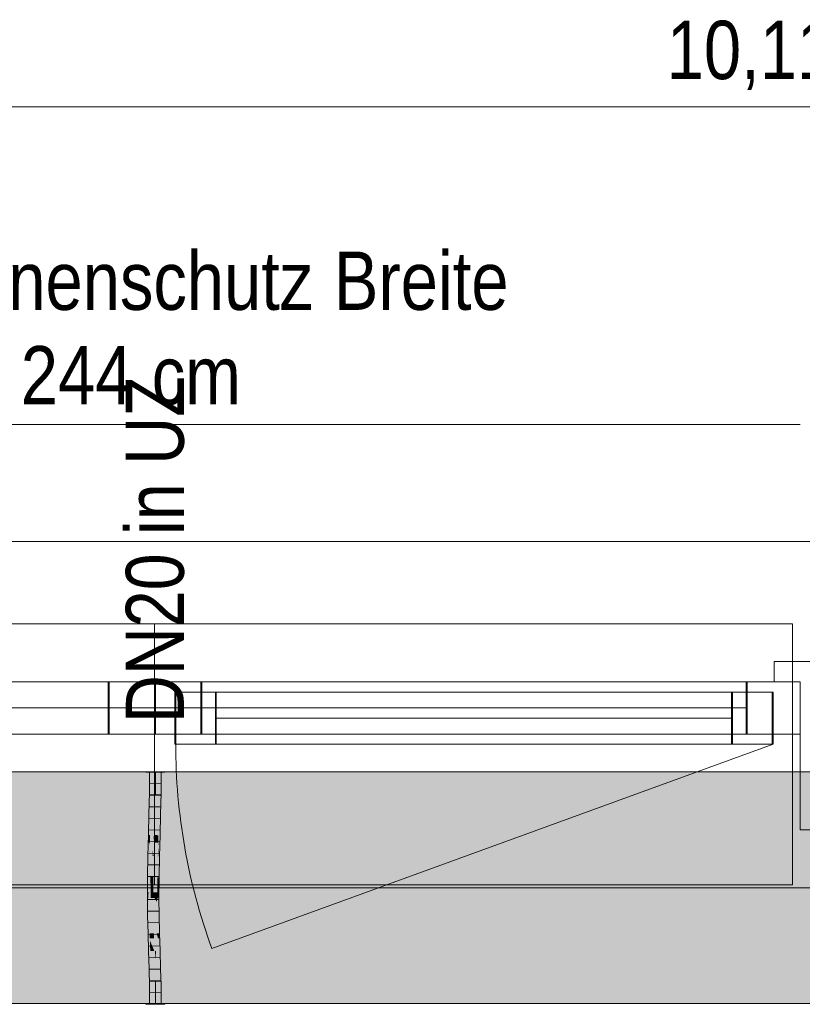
# Model space of a CAD drawing. Extents: x -720 to 300, y 62 to 1162.
# Tile 65 of 143: x -430 to -403, y 996 to 1030. Entities that reach past the tile are written whole.
import ezdxf
from ezdxf.lldxf.tags import DXFTag

# ---------------------------------------------------------------- set-up
doc = ezdxf.new("R2010")
doc.units = 0
doc.layers.get('0').update_dxf_attribs({"lineweight": 13})
for name, color, linetype, lineweight, true_color in [('30 -33 Aussenwände- 7 Fassade_ Elemente', 7, 'Continuous', 9, 0x00aacc), ('30 -35 Decken- 1 Konstruktion-Träger- Stahlbeton', 7, 'Continuous', 13, 0x33aa00), ('70 -76 Bemaßung- 2 Allgemein', 9, 'Continuous', 5, 0x808080), ('E_Leerrohr 20', 7, 'Continuous', 13, 0xcc0099), ('E_Leerrohr 20-Shading', 7, 'Continuous', 13, 0xcc0099), ('iwb_Schraffur_Unterzug', 7, 'Continuous', 5, 0xffffcc)]:
    doc.layers.add(name, color=color, linetype=linetype, lineweight=lineweight, true_color=true_color)
for name, color, linetype, lineweight in [('30 -33 Aussenwände- 8 Sonnenschutz', 7, 'Continuous', 9), ('70 -71 Achsen- 1 Gebäudeachsen', 7, 'STRICHPUNKT2-A06G94018I', 18), ('Detailelementbeschriftung', 7, 'Continuous', 9), ('Keine-1', 7, 'Continuous', 15)]:
    doc.layers.add(name, color=color, linetype=linetype, lineweight=lineweight)
doc.styles.get("Standard").update_dxf_attribs({"font": 'ARIALN.TTF'})
tags = doc.linetypes.add('fein_strichliert-A06G94028I', pattern=[4, 1, -2, 1]).pattern_tags.tags
tags[8:9] = [DXFTag(74, 4), DXFTag(75, 0), DXFTag(340, '0'), DXFTag(46, 0.0), DXFTag(50, 0.0), DXFTag(44, 0.0), DXFTag(45, 0.0)]
tags[6:7] = [DXFTag(74, 4), DXFTag(75, 0), DXFTag(340, '0'), DXFTag(46, 0.0), DXFTag(50, 0.0), DXFTag(44, 0.0), DXFTag(45, 0.0)]
tags[4:5] = [DXFTag(74, 4), DXFTag(75, 0), DXFTag(340, '0'), DXFTag(46, 0.0), DXFTag(50, 0.0), DXFTag(44, 0.0), DXFTag(45, 0.0)]
tags = doc.linetypes.add('STRICHPUNKT2', pattern=[12.7, 6.35, -3.175, 0, -3.175]).pattern_tags.tags
tags[10:11] = [DXFTag(74, 4), DXFTag(75, 0), DXFTag(340, '0'), DXFTag(46, 0.0), DXFTag(50, 0.0), DXFTag(44, 0.0), DXFTag(45, 0.0)]
tags[8:9] = [DXFTag(74, 4), DXFTag(75, 0), DXFTag(340, '0'), DXFTag(46, 0.0), DXFTag(50, 0.0), DXFTag(44, 0.0), DXFTag(45, 0.0)]
tags[6:7] = [DXFTag(74, 4), DXFTag(75, 0), DXFTag(340, '0'), DXFTag(46, 0.0), DXFTag(50, 0.0), DXFTag(44, 0.0), DXFTag(45, 0.0)]
tags[4:5] = [DXFTag(74, 4), DXFTag(75, 0), DXFTag(340, '0'), DXFTag(46, 0.0), DXFTag(50, 0.0), DXFTag(44, 0.0), DXFTag(45, 0.0)]
tags = doc.linetypes.add('STRICHPUNKT2-A06G94018I', pattern=[12.7, 6.35, -3.175, 0, -3.175]).pattern_tags.tags
tags[10:11] = [DXFTag(74, 4), DXFTag(75, 0), DXFTag(340, '0'), DXFTag(46, 0.0), DXFTag(50, 0.0), DXFTag(44, 0.0), DXFTag(45, 0.0)]
tags[8:9] = [DXFTag(74, 4), DXFTag(75, 0), DXFTag(340, '0'), DXFTag(46, 0.0), DXFTag(50, 0.0), DXFTag(44, 0.0), DXFTag(45, 0.0)]
tags[6:7] = [DXFTag(74, 4), DXFTag(75, 0), DXFTag(340, '0'), DXFTag(46, 0.0), DXFTag(50, 0.0), DXFTag(44, 0.0), DXFTag(45, 0.0)]
tags[4:5] = [DXFTag(74, 4), DXFTag(75, 0), DXFTag(340, '0'), DXFTag(46, 0.0), DXFTag(50, 0.0), DXFTag(44, 0.0), DXFTag(45, 0.0)]

# ---------------------------------------------------------------- blocks, each defined once
blk = doc.blocks.new('Shading-A06G93Z58I', base_point=(-425.084, 1000.996))
at = {"layer": 'E_Leerrohr 20-Shading', "color": 223, "true_color": 0xc67fb4}
for points in [[(-425.365, 1003.9), (-425.424, 1003.9), (-425.372, 1003.177), (-425.43, 1003.178)], [(-425.068, 1003.9), (-425.083, 1003.9), (-425.077, 1003.173), (-425.089, 1003.173)], [(-425.035, 1003.172), (-425.024, 1003.9), (-425.077, 1003.173), (-425.068, 1003.9)], [(-425.03, 1003.172), (-425.024, 1003.9), (-425.035, 1003.172)], [(-425.372, 1003.177), (-425.43, 1003.178), (-425.389, 1002.454), (-425.446, 1002.455)], [(-425.387, 1002.454), (-425.372, 1003.177), (-425.389, 1002.454)], [(-425.077, 1003.173), (-425.089, 1003.173), (-425.097, 1002.447), (-425.104, 1002.447)], [(-425.097, 1002.447), (-425.081, 1002.446), (-425.077, 1003.173), (-425.059, 1003.173)], [(-425.081, 1002.446), (-425.061, 1002.446), (-425.059, 1003.173), (-425.035, 1003.172)], [(-425.046, 1002.446), (-425.03, 1003.172), (-425.061, 1002.446), (-425.035, 1003.172)], [(-425.389, 1002.454), (-425.446, 1002.455), (-425.411, 1001.729), (-425.465, 1001.731)], [(-425.411, 1001.729), (-425.408, 1001.729), (-425.389, 1002.454), (-425.387, 1002.454)], [(-425.408, 1001.729), (-425.407, 1001.729), (-425.387, 1002.454)], [(-425.097, 1002.447), (-425.104, 1002.447), (-425.122, 1001.722), (-425.124, 1001.722)], [(-425.097, 1002.447), (-425.122, 1001.722), (-425.095, 1002.447), (-425.118, 1001.722)], [(-425.118, 1001.722), (-425.108, 1001.721), (-425.095, 1002.447), (-425.081, 1002.446)], [(-425.108, 1001.721), (-425.095, 1001.721), (-425.081, 1002.446), (-425.061, 1002.446)], [(-425.065, 1001.72), (-425.046, 1002.446), (-425.095, 1001.721), (-425.061, 1002.446)], [(-425.465, 1001.731), (-425.472, 1001.463), (-425.411, 1001.729), (-425.419, 1001.462)], [(-425.411, 1001.729), (-425.42, 1001.455), (-425.408, 1001.729), (-425.414, 1001.494)], [(-425.414, 1001.494), (-425.413, 1001.503), (-425.408, 1001.729), (-425.407, 1001.729)], [(-425.122, 1001.722), (-425.131, 1001.46), (-425.118, 1001.722), (-425.13, 1001.351)], [(-425.122, 1001.722), (-425.124, 1001.722), (-425.131, 1001.46)], [(-425.13, 1001.351), (-425.128, 1001.155), (-425.118, 1001.722), (-425.108, 1001.721)], [(-425.128, 1001.155), (-425.127, 1000.997), (-425.108, 1001.721), (-425.095, 1001.721)], [(-425.084, 1000.996), (-425.065, 1001.72), (-425.127, 1000.997), (-425.095, 1001.721)], [(-425.472, 1001.463), (-425.484, 1001.005), (-425.419, 1001.462), (-425.42, 1001.455)], [(-425.435, 1001.004), (-425.429, 1001.134), (-425.484, 1001.005), (-425.42, 1001.455)], [(-425.426, 1001.004), (-425.413, 1001.503), (-425.435, 1001.004)], [(-425.42, 1001.455), (-425.429, 1001.134), (-425.414, 1001.494), (-425.415, 1001.439)], [(-425.415, 1001.439), (-425.413, 1001.503), (-425.414, 1001.494)], [(-425.131, 1001.46), (-425.143, 1000.998), (-425.13, 1001.351), (-425.141, 1000.998)], [(-425.141, 1000.998), (-425.134, 1000.997), (-425.13, 1001.351), (-425.128, 1001.155)], [(-425.134, 1000.997), (-425.127, 1000.997), (-425.128, 1001.155)], [(-425.435, 1001.004), (-425.484, 1001.005), (-425.458, 1000.278), (-425.498, 1000.278)], [(-425.439, 1000.278), (-425.426, 1001.004), (-425.458, 1000.278), (-425.435, 1001.004)], [(-425.154, 1000.274), (-425.134, 1000.997), (-425.156, 1000.274), (-425.141, 1000.998)], [(-425.141, 1000.998), (-425.143, 1000.998), (-425.156, 1000.274)], [(-425.15, 1000.274), (-425.127, 1000.997), (-425.154, 1000.274), (-425.134, 1000.997)], [(-425.149, 1000.274), (-425.127, 1000.997), (-425.14, 1000.602)], [(-425.149, 1000.274), (-425.098, 1000.274), (-425.127, 1000.997), (-425.084, 1000.996)], [(-425.15, 1000.274), (-425.149, 1000.274), (-425.14, 1000.602)], [(-425.462, 999.746), (-425.458, 1000.278), (-425.5, 999.745), (-425.498, 1000.278)], [(-425.442, 999.551), (-425.439, 1000.278), (-425.464, 999.551), (-425.458, 1000.278)], [(-425.157, 999.911), (-425.154, 1000.274), (-425.158, 999.911), (-425.156, 1000.274)], [(-425.153, 999.911), (-425.15, 1000.274), (-425.157, 999.911), (-425.154, 1000.274)], [(-425.153, 999.911), (-425.099, 999.911), (-425.149, 1000.274), (-425.098, 1000.274)], [(-425.153, 999.911), (-425.149, 1000.274), (-425.152, 999.985)], [(-425.149, 1000.274), (-425.15, 1000.274), (-425.152, 999.985)], [(-425.464, 999.551), (-425.462, 999.746), (-425.501, 999.551), (-425.5, 999.745)], [(-425.16, 999.552), (-425.157, 999.552), (-425.159, 999.749), (-425.156, 999.611)], [(-425.157, 999.911), (-425.159, 999.749), (-425.153, 999.911), (-425.156, 999.611)], [(-425.159, 999.749), (-425.157, 999.911), (-425.158, 999.911)], [(-425.156, 999.552), (-425.101, 999.552), (-425.153, 999.911), (-425.099, 999.911)], [(-425.464, 999.551), (-425.501, 999.551), (-425.45, 998.94), (-425.493, 998.939)], [(-425.435, 998.94), (-425.442, 999.551), (-425.45, 998.94), (-425.464, 999.551)], [(-425.157, 999.552), (-425.16, 999.552), (-425.151, 998.945), (-425.152, 998.945)], [(-425.157, 999.552), (-425.156, 999.552), (-425.156, 999.611)], [(-425.142, 998.946), (-425.156, 999.552), (-425.151, 998.945), (-425.157, 999.552)], [(-425.093, 998.947), (-425.101, 999.552), (-425.142, 998.946), (-425.156, 999.552)], [(-425.45, 998.94), (-425.493, 998.939), (-425.425, 998.33), (-425.478, 998.329)], [(-425.42, 998.331), (-425.435, 998.94), (-425.425, 998.33), (-425.45, 998.94)], [(-425.142, 998.946), (-425.152, 998.945), (-425.117, 998.339), (-425.137, 998.338)], [(-425.078, 998.34), (-425.093, 998.947), (-425.117, 998.339), (-425.142, 998.946)], [(-425.402, 997.722), (-425.413, 998.092), (-425.478, 998.329), (-425.425, 998.33)], [(-425.402, 997.722), (-425.478, 998.329), (-425.46, 997.72)], [(-425.413, 998.092), (-425.42, 998.331), (-425.425, 998.33)], [(-425.108, 998.164), (-425.117, 998.339), (-425.132, 998.164), (-425.137, 998.338)], [(-425.073, 998.164), (-425.078, 998.34), (-425.108, 998.164), (-425.117, 998.339)], [(-425.086, 997.731), (-425.108, 998.164), (-425.119, 997.73), (-425.132, 998.164)], [(-425.086, 997.731), (-425.06, 997.732), (-425.108, 998.164), (-425.073, 998.164)], [(-425.402, 997.722), (-425.46, 997.72), (-425.384, 997.114), (-425.443, 997.112)], [(-425.086, 997.731), (-425.119, 997.73), (-425.056, 997.122), (-425.101, 997.121)], [(-425.043, 997.122), (-425.06, 997.732), (-425.056, 997.122), (-425.086, 997.731)], [(-425.384, 997.114), (-425.443, 997.112), (-425.372, 996.507), (-425.429, 996.506)], [(-425.371, 996.507), (-425.384, 997.114), (-425.372, 996.507), (-425.384, 997.114)], [(-425.056, 997.122), (-425.101, 997.121), (-425.033, 996.512), (-425.088, 996.511)], [(-425.029, 996.512), (-425.043, 997.122), (-425.033, 996.512), (-425.056, 997.122)], [(-425.372, 996.507), (-425.429, 996.506), (-425.369, 995.9), (-425.424, 995.9)], [(-425.365, 995.9), (-425.371, 996.507), (-425.369, 995.9), (-425.372, 996.507)], [(-425.024, 995.9), (-425.033, 996.512), (-425.083, 995.9), (-425.088, 996.511)], [(-425.024, 995.9), (-425.029, 996.512), (-425.033, 996.512)]]:
    blk.add_solid(points, dxfattribs=at)
at = {"layer": 'E_Leerrohr 20-Shading', "color": 231, "true_color": 0xe17fc9}
for points in [[(-425.308, 1003.9), (-425.365, 1003.9), (-425.303, 1003.176), (-425.372, 1003.177)], [(-425.259, 1003.176), (-425.259, 1003.9), (-425.303, 1003.176), (-425.308, 1003.9)], [(-425.23, 1003.175), (-425.224, 1003.9), (-425.259, 1003.176), (-425.259, 1003.9)], [(-425.224, 1003.9), (-425.23, 1003.175), (-425.226, 1003.175)], [(-425.226, 1003.175), (-425.22, 1003.175), (-425.224, 1003.9)], [(-425.22, 1003.175), (-425.089, 1003.173), (-425.224, 1003.9), (-425.083, 1003.9)], [(-425.326, 1003.177), (-425.372, 1003.177), (-425.323, 1002.452), (-425.387, 1002.454)], [(-425.302, 1002.452), (-425.303, 1003.176), (-425.323, 1002.452), (-425.326, 1003.177)], [(-425.302, 1002.452), (-425.259, 1003.176), (-425.303, 1003.176)], [(-425.302, 1002.452), (-425.267, 1002.451), (-425.259, 1003.176), (-425.26, 1003.036)], [(-425.246, 1002.45), (-425.23, 1003.175), (-425.263, 1002.451), (-425.259, 1003.176)], [(-425.23, 1003.175), (-425.246, 1002.45), (-425.241, 1002.45)], [(-425.23, 1002.45), (-425.226, 1003.175), (-425.241, 1002.45), (-425.23, 1003.175)], [(-425.23, 1002.45), (-425.209, 1002.449), (-425.226, 1003.175), (-425.22, 1003.175)], [(-425.209, 1002.449), (-425.104, 1002.447), (-425.22, 1003.175), (-425.089, 1003.173)], [(-425.267, 1002.451), (-425.263, 1002.451), (-425.26, 1003.036)], [(-425.323, 1002.452), (-425.387, 1002.454), (-425.322, 1001.727), (-425.407, 1001.729)], [(-425.304, 1001.727), (-425.302, 1002.452), (-425.322, 1001.727), (-425.323, 1002.452)], [(-425.304, 1001.727), (-425.278, 1001.726), (-425.302, 1002.452), (-425.267, 1002.451)], [(-425.278, 1001.726), (-425.27, 1001.726), (-425.267, 1002.451), (-425.263, 1002.451)], [(-425.265, 1001.726), (-425.246, 1002.45), (-425.27, 1001.726), (-425.263, 1002.451)], [(-425.23, 1002.45), (-425.246, 1002.45), (-425.236, 1001.725), (-425.265, 1001.726)], [(-425.236, 1001.725), (-425.195, 1001.724), (-425.23, 1002.45), (-425.209, 1002.449)], [(-425.195, 1001.724), (-425.124, 1001.722), (-425.209, 1002.449), (-425.104, 1002.447)], [(-425.407, 1001.729), (-425.413, 1001.503), (-425.321, 1001.222), (-425.321, 1001.183)], [(-425.322, 1001.727), (-425.407, 1001.729), (-425.321, 1001.222)], [(-425.304, 1001.727), (-425.322, 1001.727), (-425.306, 1001.128), (-425.321, 1001.222)], [(-425.304, 1001.727), (-425.306, 1001.128), (-425.278, 1001.726), (-425.281, 1001.534)], [(-425.27, 1001.726), (-425.281, 1001.534), (-425.284, 1001.001), (-425.289, 1001.029)], [(-425.271, 1001.589), (-425.27, 1001.726), (-425.284, 1001.001)], [(-425.281, 1001.534), (-425.27, 1001.726), (-425.278, 1001.726)], [(-425.272, 1001.461), (-425.265, 1001.726), (-425.27, 1001.726)], [(-425.238, 1001.461), (-425.236, 1001.725), (-425.272, 1001.461), (-425.265, 1001.726)], [(-425.236, 1001.725), (-425.238, 1001.461), (-425.195, 1001.724), (-425.19, 1001.461)], [(-425.195, 1001.724), (-425.19, 1001.461), (-425.124, 1001.722), (-425.131, 1001.46)], [(-425.426, 1001.004), (-425.403, 1001.003), (-425.413, 1001.503)], [(-425.321, 1001.183), (-425.413, 1001.503), (-425.321, 1001.002), (-425.403, 1001.003)], [(-425.281, 1001.534), (-425.306, 1001.128), (-425.289, 1001.029)], [(-425.272, 1001.461), (-425.271, 1001.589), (-425.284, 1001.001)], [(-425.272, 1001.461), (-425.284, 1001.001), (-425.269, 1001.461), (-425.28, 1001.001)], [(-425.28, 1001.001), (-425.267, 1001), (-425.269, 1001.461), (-425.259, 1001.461)], [(-425.267, 1001), (-425.242, 1001), (-425.259, 1001.461), (-425.238, 1001.461)], [(-425.238, 1001.461), (-425.242, 1001), (-425.19, 1001.461), (-425.181, 1000.998)], [(-425.19, 1001.461), (-425.181, 1000.998), (-425.131, 1001.46), (-425.143, 1000.998)], [(-425.321, 1001.183), (-425.306, 1001.128), (-425.321, 1001.222)], [(-425.306, 1001.128), (-425.321, 1001.183), (-425.306, 1001.001), (-425.321, 1001.002)], [(-425.306, 1001.128), (-425.306, 1001.001), (-425.289, 1001.029), (-425.29, 1001.001)], [(-425.403, 1001.003), (-425.426, 1001.004), (-425.394, 1000.277), (-425.439, 1000.278)], [(-425.403, 1001.003), (-425.394, 1000.277), (-425.321, 1001.002), (-425.317, 1000.276)], [(-425.317, 1000.276), (-425.305, 1000.276), (-425.321, 1001.002), (-425.306, 1001.001)], [(-425.306, 1001.001), (-425.305, 1000.276), (-425.29, 1001.001), (-425.298, 1000.276)], [(-425.298, 1000.276), (-425.284, 1001.001), (-425.29, 1001.001)], [(-425.28, 1001.001), (-425.284, 1001.001), (-425.295, 1000.276), (-425.298, 1000.276)], [(-425.277, 1000.276), (-425.267, 1001), (-425.295, 1000.276), (-425.28, 1001.001)], [(-425.29, 1001.001), (-425.284, 1001.001), (-425.289, 1001.029)], [(-425.246, 1000.275), (-425.242, 1001), (-425.277, 1000.276), (-425.267, 1001)], [(-425.246, 1000.275), (-425.172, 1000.275), (-425.242, 1001), (-425.181, 1000.998)], [(-425.181, 1000.998), (-425.172, 1000.275), (-425.144, 1000.998), (-425.165, 1000.275)], [(-425.165, 1000.275), (-425.156, 1000.274), (-425.144, 1000.998), (-425.143, 1000.998)], [(-425.394, 1000.277), (-425.439, 1000.278), (-425.392, 999.551), (-425.442, 999.551)], [(-425.317, 1000.276), (-425.394, 1000.277), (-425.348, 999.915), (-425.393, 999.916)], [(-425.317, 1000.276), (-425.348, 999.915), (-425.316, 1000.184)], [(-425.312, 999.915), (-425.316, 1000.184), (-425.348, 999.915)], [(-425.316, 1000.184), (-425.305, 1000.276), (-425.317, 1000.276)], [(-425.303, 999.915), (-425.305, 1000.276), (-425.312, 999.915), (-425.316, 1000.184)], [(-425.302, 999.915), (-425.305, 1000.276), (-425.303, 999.915)], [(-425.305, 1000.276), (-425.302, 999.915), (-425.298, 1000.276), (-425.299, 999.914)], [(-425.3, 999.748), (-425.28, 999.748), (-425.298, 1000.276), (-425.277, 1000.276)], [(-425.28, 999.748), (-425.246, 999.748), (-425.277, 1000.276), (-425.246, 1000.275)], [(-425.246, 1000.275), (-425.246, 999.748), (-425.172, 1000.275), (-425.17, 999.749)], [(-425.156, 1000.274), (-425.172, 1000.275), (-425.162, 999.749), (-425.17, 999.749)], [(-425.156, 1000.274), (-425.162, 999.749), (-425.158, 999.911)], [(-425.393, 999.916), (-425.392, 999.551), (-425.348, 999.915)], [(-425.308, 999.551), (-425.312, 999.915), (-425.392, 999.551), (-425.348, 999.915)], [(-425.308, 999.551), (-425.305, 999.551), (-425.312, 999.915), (-425.308, 999.915)], [(-425.305, 999.551), (-425.301, 999.551), (-425.308, 999.915), (-425.303, 999.915)], [(-425.3, 999.748), (-425.302, 999.915), (-425.301, 999.551), (-425.303, 999.915)], [(-425.302, 999.915), (-425.3, 999.748), (-425.299, 999.914)], [(-425.301, 999.551), (-425.281, 999.551), (-425.3, 999.748), (-425.28, 999.748)], [(-425.281, 999.551), (-425.247, 999.552), (-425.28, 999.748), (-425.246, 999.748)], [(-425.17, 999.749), (-425.246, 999.748), (-425.172, 999.552), (-425.247, 999.552)], [(-425.17, 999.749), (-425.172, 999.552), (-425.17, 999.656)], [(-425.162, 999.749), (-425.17, 999.749), (-425.167, 999.552), (-425.17, 999.552)], [(-425.159, 999.749), (-425.162, 999.749), (-425.16, 999.552), (-425.167, 999.552)], [(-425.162, 999.749), (-425.159, 999.749), (-425.158, 999.911)], [(-425.392, 999.551), (-425.442, 999.551), (-425.397, 998.941), (-425.435, 998.94)], [(-425.397, 998.941), (-425.295, 998.943), (-425.392, 999.551), (-425.308, 999.551)], [(-425.308, 999.551), (-425.295, 998.943), (-425.305, 999.551), (-425.293, 998.943)], [(-425.293, 998.943), (-425.301, 999.551), (-425.305, 999.551)], [(-425.281, 999.551), (-425.301, 999.551), (-425.28, 998.943), (-425.293, 998.943)], [(-425.244, 998.944), (-425.247, 999.552), (-425.28, 998.943), (-425.281, 999.551)], [(-425.172, 999.552), (-425.247, 999.552), (-425.175, 999.424)], [(-425.175, 999.424), (-425.247, 999.552), (-425.187, 998.945), (-425.244, 998.944)], [(-425.171, 999.415), (-425.175, 999.424), (-425.184, 998.945), (-425.187, 998.945)], [(-425.184, 998.945), (-425.175, 998.945), (-425.171, 999.415)], [(-425.17, 999.552), (-425.172, 999.552), (-425.171, 999.415), (-425.175, 999.424)], [(-425.16, 999.552), (-425.171, 999.415), (-425.164, 998.945), (-425.175, 998.945)], [(-425.172, 999.552), (-425.17, 999.552), (-425.17, 999.656)], [(-425.17, 999.552), (-425.171, 999.415), (-425.167, 999.552)], [(-425.171, 999.415), (-425.16, 999.552), (-425.167, 999.552)], [(-425.16, 999.552), (-425.164, 998.945), (-425.152, 998.945)], [(-425.397, 998.941), (-425.435, 998.94), (-425.408, 998.331), (-425.42, 998.331)], [(-425.408, 998.331), (-425.278, 998.334), (-425.397, 998.941), (-425.295, 998.943)], [(-425.278, 998.334), (-425.293, 998.943), (-425.295, 998.943)], [(-425.28, 998.943), (-425.293, 998.943), (-425.275, 998.334), (-425.278, 998.334)], [(-425.24, 998.335), (-425.244, 998.944), (-425.275, 998.334), (-425.28, 998.943)], [(-425.244, 998.944), (-425.24, 998.335), (-425.184, 998.945), (-425.203, 998.336)], [(-425.203, 998.336), (-425.186, 998.337), (-425.184, 998.945), (-425.175, 998.945)], [(-425.186, 998.337), (-425.137, 998.338), (-425.175, 998.945), (-425.152, 998.945)], [(-425.408, 998.331), (-425.42, 998.331), (-425.413, 998.092)], [(-425.273, 998.163), (-425.278, 998.334), (-425.411, 998.162), (-425.408, 998.331)], [(-425.275, 998.334), (-425.278, 998.334), (-425.273, 998.163)], [(-425.235, 997.727), (-425.24, 998.335), (-425.273, 998.163), (-425.275, 998.334)], [(-425.24, 998.335), (-425.235, 997.727), (-425.203, 998.336), (-425.222, 997.727)], [(-425.222, 997.727), (-425.198, 997.728), (-425.203, 998.336), (-425.186, 998.337)], [(-425.186, 998.337), (-425.198, 997.728), (-425.132, 998.164), (-425.139, 997.729)], [(-425.186, 998.337), (-425.132, 998.164), (-425.137, 998.338)], [(-425.413, 998.092), (-425.26, 997.726), (-425.411, 998.162), (-425.273, 998.163)], [(-425.26, 997.726), (-425.413, 998.092), (-425.402, 997.722)], [(-425.235, 997.727), (-425.273, 998.163), (-425.26, 997.726)], [(-425.139, 997.729), (-425.119, 997.73), (-425.132, 998.164)], [(-425.26, 997.726), (-425.402, 997.722), (-425.243, 997.117), (-425.384, 997.114)], [(-425.235, 997.727), (-425.26, 997.726), (-425.229, 997.118), (-425.243, 997.117)], [(-425.235, 997.727), (-425.232, 997.416), (-425.222, 997.727)], [(-425.232, 997.416), (-425.198, 997.728), (-425.222, 997.727)], [(-425.232, 997.416), (-425.229, 997.118), (-425.198, 997.728), (-425.211, 997.118)], [(-425.198, 997.728), (-425.211, 997.118), (-425.139, 997.729), (-425.149, 997.12)], [(-425.149, 997.12), (-425.101, 997.121), (-425.139, 997.729), (-425.119, 997.73)], [(-425.374, 997.114), (-425.384, 997.114), (-425.371, 996.507)], [(-425.229, 996.509), (-425.243, 997.117), (-425.371, 996.507), (-425.374, 997.114)], [(-425.229, 997.118), (-425.243, 997.117), (-425.226, 996.509), (-425.229, 996.509)], [(-425.226, 996.509), (-425.22, 996.509), (-425.229, 997.118), (-425.211, 997.118)], [(-425.211, 997.118), (-425.22, 996.509), (-425.149, 997.12), (-425.158, 996.51)], [(-425.158, 996.51), (-425.088, 996.511), (-425.149, 997.12), (-425.101, 997.121)], [(-425.229, 996.509), (-425.371, 996.507), (-425.224, 995.9), (-425.365, 995.9)], [(-425.226, 996.509), (-425.229, 996.509), (-425.224, 995.9)], [(-425.224, 995.9), (-425.22, 996.509), (-425.226, 996.509)], [(-425.224, 995.9), (-425.083, 995.9), (-425.22, 996.509), (-425.088, 996.511)]]:
    blk.add_solid(points, dxfattribs=at)
blk = doc.blocks.new('Shading-A06G93Z78I', base_point=(-425.224, 1003.112))
at = {"layer": 'E_Leerrohr 20-Shading', "color": 213, "true_color": 0xd67fc0}
for points in [[(-425.554, 1003.912), (-425.554, 1003.9), (-425.336, 1003.912), (-425.336, 1003.9)], [(-425.424, 1003.112), (-425.224, 1003.112), (-425.424, 1003.9), (-425.224, 1003.9)], [(-425.336, 1003.9), (-425.224, 1003.9), (-425.336, 1003.912), (-425.224, 1003.912)], [(-425.224, 1003.912), (-425.224, 1003.9), (-425.159, 1003.912), (-425.159, 1003.9)], [(-425.224, 1003.112), (-425.024, 1003.112), (-425.224, 1003.9), (-425.024, 1003.9)], [(-425.159, 1003.9), (-424.894, 1003.9), (-425.159, 1003.912), (-424.894, 1003.912)]]:
    blk.add_solid(points, dxfattribs=at)
blk = doc.blocks.new('Shading-A06G93Z98I', base_point=(-425.024, 996.688))
at = {"layer": 'E_Leerrohr 20-Shading', "color": 213, "true_color": 0xd67fc0}
for points in [[(-425.224, 996.688), (-425.424, 996.688), (-425.224, 995.9), (-425.424, 995.9)], [(-425.024, 996.688), (-425.224, 996.688), (-425.024, 995.9), (-425.224, 995.9)], [(-425.316, 995.9), (-425.554, 995.9), (-425.316, 995.888), (-425.554, 995.888)], [(-425.224, 995.888), (-425.224, 995.9), (-425.316, 995.888), (-425.316, 995.9)], [(-425.159, 995.9), (-425.224, 995.9), (-425.159, 995.888), (-425.224, 995.888)], [(-424.894, 995.888), (-424.894, 995.9), (-425.159, 995.888), (-425.159, 995.9)]]:
    blk.add_solid(points, dxfattribs=at)
blk = doc.blocks.new('Referenz-A06G94038I')
at = {"layer": '30 -33 Aussenwände- 7 Fassade_ Elemente', "color": 0, "linetype": 'Continuous', "lineweight": -2, "ltscale": 0.13}
for p, q in [((-452.957, 1011.852), (-303.757, 1011.852)), ((-403.891, 1007.712), (-399.691, 1007.712)), ((-403.891, 1007.012), (-403.891, 1007.712)), ((-425.224, 1007.012), (-447.457, 1007.012)), ((-426.824, 1007.012), (-425.224, 1007.012)), ((-426.824, 1005.212), (-426.824, 1007.012)), ((-425.224, 1007.012), (-425.224, 1005.212)), ((-425.224, 1005.212), (-425.224, 1007.012)), ((-402.991, 1007.012), (-425.224, 1007.012)), ((-425.224, 1007.012), (-423.624, 1007.012)), ((-423.624, 1007.012), (-423.624, 1005.212)), ((-404.824, 1007.012), (-404.824, 1005.212)), ((-402.991, 1007.012), (-404.824, 1007.012)), ((-402.991, 1007.012), (-403.891, 1007.012)), ((-402.991, 1001.912), (-402.991, 1007.012)), ((-402.991, 1005.212), (-402.991, 1007.012)), ((-402.991, 1005.212), (-402.991, 1007.012)), ((-424.524, 1006.662), (-424.524, 1004.862)), ((-424.524, 1004.862), (-424.524, 1006.662)), ((-403.924, 1006.662), (-424.524, 1006.662)), ((-424.524, 1006.662), (-423.124, 1006.662)), ((-423.124, 1006.662), (-423.124, 1004.862)), ((-405.324, 1004.862), (-405.324, 1006.662)), ((-405.324, 1006.662), (-403.924, 1006.662)), ((-403.924, 1006.662), (-403.924, 1004.862)), ((-403.924, 1004.862), (-403.924, 1006.662)), ((-426.824, 1006.112), (-445.624, 1006.112)), ((-423.124, 1005.762), (-405.324, 1005.762)), ((-447.457, 1005.212), (-425.224, 1005.212)), ((-425.224, 1005.212), (-426.824, 1005.212)), ((-423.624, 1005.212), (-425.224, 1005.212)), ((-425.224, 1005.212), (-402.991, 1005.212)), ((-404.824, 1005.212), (-402.991, 1005.212)), ((-424.524, 1004.862), (-403.924, 1004.862)), ((-423.124, 1004.862), (-424.524, 1004.862)), ((-403.924, 1004.862), (-405.324, 1004.862)), ((-400.591, 1001.912), (-402.991, 1001.912)), ((-306.857, 995.912), (-449.857, 995.912))]:
    blk.add_line(p, q, dxfattribs=at)
at = {"layer": '30 -33 Aussenwände- 7 Fassade_ Elemente', "color": 0, "lineweight": -2}
for p, q in [((-447.257, 1009.012), (-403.257, 1009.012)), ((-447.257, 1009.012), (-425.257, 1009.012)), ((-425.257, 1009.012), (-403.257, 1009.012)), ((-425.257, 1009.012), (-425.257, 1007.012)), ((-403.257, 1009.012), (-403.257, 1007.012)), ((-445.657, 1007.012), (-426.857, 1007.012)), ((-445.657, 1007.012), (-404.857, 1007.012)), ((-425.257, 1007.012), (-426.857, 1007.012)), ((-426.857, 1005.212), (-426.857, 1007.012)), ((-425.257, 1007.012), (-423.657, 1007.012)), ((-425.257, 1005.212), (-425.257, 1007.012)), ((-423.657, 1007.012), (-423.657, 1005.212)), ((-423.657, 1007.012), (-404.857, 1007.012)), ((-404.857, 1007.012), (-404.857, 1005.212)), ((-403.257, 1007.012), (-404.857, 1007.012)), ((-403.257, 1005.212), (-403.257, 1007.012)), ((-424.557, 1006.662), (-423.157, 1006.662)), ((-424.557, 1004.862), (-424.557, 1006.662)), ((-423.157, 1004.862), (-423.157, 1006.662)), ((-423.157, 1006.662), (-405.357, 1006.662)), ((-405.357, 1006.662), (-403.957, 1006.662)), ((-405.357, 1006.662), (-405.357, 1004.862)), ((-403.957, 1004.862), (-403.957, 1006.662)), ((-404.857, 1006.112), (-445.657, 1006.112)), ((-426.857, 1006.112), (-445.657, 1006.112)), ((-423.157, 1005.762), (-405.357, 1005.762)), ((-404.857, 1005.212), (-445.657, 1005.212)), ((-426.857, 1005.212), (-445.657, 1005.212)), ((-426.857, 1005.212), (-425.257, 1005.212)), ((-425.257, 1005.212), (-425.257, 1000.012)), ((-423.657, 1005.212), (-425.257, 1005.212)), ((-404.857, 1005.212), (-403.257, 1005.212)), ((-403.257, 1000.012), (-403.257, 1005.212)), ((-423.157, 1004.862), (-424.557, 1004.862)), ((-405.357, 1004.862), (-423.157, 1004.862)), ((-403.957, 1004.862), (-405.357, 1004.862)), ((-447.257, 1000.012), (-403.257, 1000.012)), ((-447.257, 1000.012), (-425.257, 1000.012)), ((-425.257, 1000.012), (-403.257, 1000.012))]:
    blk.add_line(p, q, dxfattribs=at)
at = {"layer": '30 -33 Aussenwände- 7 Fassade_ Elemente', "color": 0, "linetype": 'fein_strichliert-A06G94028I', "lineweight": -2, "ltscale": 0.13}
blk.add_line((-403.924, 1004.862), (-423.282, 997.817), dxfattribs=at)
blk.add_ellipse((-403.924, 1004.862), major_axis=(-20.6, 0), ratio=1, start_param=0, end_param=0.349066, dxfattribs=at)
at = {"layer": '30 -33 Aussenwände- 8 Sonnenschutz', "color": 0, "linetype": 'Continuous', "lineweight": -2, "ltscale": 0.13}
blk.add_line((-402.991, 1015.892), (-449.991, 1015.892), dxfattribs=at)
at = {"layer": '30 -35 Decken- 1 Konstruktion-Träger- Stahlbeton', "color": 0, "linetype": 'fein_strichliert-A06G94028I', "lineweight": -2, "ltscale": 0.13}
for p, q in [((-306.357, 1003.912), (-682.362, 1003.912)), ((-306.357, 995.912), (-682.362, 995.912))]:
    blk.add_line(p, q, dxfattribs=at)
at = {"layer": '70 -71 Achsen- 1 Gebäudeachsen', "color": 0, "linetype": 'STRICHPUNKT2-A06G94018I', "lineweight": -2, "ltscale": 0.13}
blk.add_line((-682.362, 999.912), (76.456, 999.912), dxfattribs=at)
at = {"layer": '70 -76 Bemaßung- 2 Allgemein', "color": 0, "linetype": 'Continuous', "lineweight": -2, "ltscale": 0.13}
blk.add_line((-304.218, 1026.852), (-504.364, 1026.852), dxfattribs=at)
at = {"layer": 'Keine-1', "color": 0, "linetype": 'fein_strichliert-A06G94028I', "lineweight": -2, "ltscale": 0.13}
blk.add_line((-682.362, 1011.851), (76.456, 1011.851), dxfattribs=at)
at = {"layer": '30 -33 Aussenwände- 8 Sonnenschutz', "color": 0, "linetype": 'Continuous', "lineweight": -2, "ltscale": 0.13, "char_height": 2.01377, "attachment_point": 1}
for s, insert in [('{\\fArial Narrow;Sonnenschutz}', (-434.4, 1021.859)), ('{\\fArial Narrow;Breite}', (-419.074, 1021.859)), ('{\\fArial Narrow;244}', (-429.866, 1018.596)), ('{\\fArial Narrow;cm}', (-425.351, 1018.596))]:
    blk.add_mtext(s, dxfattribs=dict(at, insert=insert))
at = {"layer": '70 -76 Bemaßung- 2 Allgemein', "color": 0, "linetype": 'Continuous', "lineweight": -2, "ltscale": 0.13, "insert": (-407.595, 1029.82), "char_height": 2.01377, "attachment_point": 1}
blk.add_mtext('{\\fArial Narrow;10,11}', dxfattribs=at)
blk = doc.blocks.new('Referenz-A06G94058I')
at = {"layer": 'iwb_Schraffur_Unterzug', "linetype": 'Continuous', "ltscale": 0.13}
for points in [[(-682.362, 1003.912), (76.456, 1003.912), (76.456, 1001.73)], [(-682.362, 1003.912), (76.456, 1001.73), (-682.362, 1000.863)], [(-682.362, 1000.863), (76.456, 1001.73), (76.456, 998.094)], [(-682.362, 1000.863), (76.456, 998.094), (-682.362, 998.961)], [(-682.362, 998.961), (76.456, 998.094), (76.456, 995.912)], [(-682.362, 998.961), (76.456, 995.912), (-682.362, 995.912)]]:
    blk.add_solid(points, dxfattribs=at)
blk = doc.blocks.new('Enddeckel-A06G941V8I')
at = {"color": 0, "linetype": 'ByBlock', "lineweight": -2, "ltscale": 0.13}
for p, q in [((-425.424, 996.688), (-425.424, 995.9)), ((-425.307, 996.688), (-425.424, 996.688)), ((-425.141, 996.688), (-425.307, 996.688)), ((-425.024, 996.688), (-425.141, 996.688)), ((-425.024, 995.9), (-425.024, 996.688)), ((-425.554, 995.9), (-425.554, 995.888)), ((-425.361, 995.9), (-425.554, 995.9)), ((-425.361, 995.888), (-425.554, 995.888)), ((-425.307, 995.9), (-425.424, 995.9)), ((-425.087, 995.9), (-425.361, 995.9)), ((-425.087, 995.888), (-425.361, 995.888)), ((-425.141, 995.9), (-425.307, 995.9)), ((-425.024, 995.9), (-425.141, 995.9)), ((-424.894, 995.9), (-425.087, 995.9)), ((-424.894, 995.888), (-425.087, 995.888)), ((-424.894, 995.888), (-424.894, 995.9))]:
    blk.add_line(p, q, dxfattribs=at)
at = {"color": 0, "linetype": 'STRICHPUNKT2', "lineweight": 5, "ltscale": 0.13}
blk.add_line((-425.224, 995.9), (-425.224, 996.688), dxfattribs=at)
blk = doc.blocks.new('Enddeckel-A06G941X8I')
at = {"color": 0, "linetype": 'ByBlock', "lineweight": -2, "ltscale": 0.13}
for p, q in [((-425.554, 1003.912), (-425.554, 1003.9)), ((-425.554, 1003.912), (-425.361, 1003.912)), ((-425.554, 1003.9), (-425.361, 1003.9)), ((-425.424, 1003.9), (-425.424, 1003.112)), ((-425.424, 1003.9), (-425.307, 1003.9)), ((-425.361, 1003.912), (-425.087, 1003.912)), ((-425.361, 1003.9), (-425.087, 1003.9)), ((-425.307, 1003.9), (-425.141, 1003.9)), ((-425.141, 1003.9), (-425.024, 1003.9)), ((-425.087, 1003.912), (-424.894, 1003.912)), ((-425.087, 1003.9), (-424.894, 1003.9)), ((-425.024, 1003.112), (-425.024, 1003.9)), ((-424.894, 1003.9), (-424.894, 1003.912)), ((-425.424, 1003.112), (-425.307, 1003.112)), ((-425.307, 1003.112), (-425.141, 1003.112)), ((-425.141, 1003.112), (-425.024, 1003.112))]:
    blk.add_line(p, q, dxfattribs=at)
at = {"color": 0, "linetype": 'STRICHPUNKT2', "lineweight": 5, "ltscale": 0.13}
blk.add_line((-425.224, 1003.9), (-425.224, 1003.112), dxfattribs=at)
blk = doc.blocks.new('Flexrohr-A06G941Z8I')
at = {"color": 0, "linetype": 'ByBlock', "lineweight": -2, "ltscale": 0.13}
for p, q in [((-425.424, 1003.9), (-425.43, 1003.178)), ((-425.424, 1003.9), (-425.024, 1003.9)), ((-425.024, 1003.9), (-425.03, 1003.172)), ((-425.415, 1003.502), (-425.039, 1003.499)), ((-425.43, 1003.178), (-425.446, 1002.455)), ((-425.42, 1003.103), (-425.044, 1003.097)), ((-425.03, 1003.172), (-425.046, 1002.446)), ((-425.446, 1002.455), (-425.465, 1001.731)), ((-425.428, 1002.704), (-425.052, 1002.696)), ((-425.046, 1002.446), (-425.065, 1001.72)), ((-425.438, 1002.305), (-425.062, 1002.296)), ((-425.465, 1001.731), (-425.484, 1001.005)), ((-425.448, 1001.905), (-425.073, 1001.896)), ((-425.065, 1001.72), (-425.084, 1000.996)), ((-425.459, 1001.505), (-425.083, 1001.496)), ((-425.47, 1001.105), (-425.094, 1001.096)), ((-425.484, 1001.005), (-425.498, 1000.278)), ((-425.478, 1000.704), (-425.102, 1000.697)), ((-425.084, 1000.996), (-425.098, 1000.274)), ((-425.498, 1000.278), (-425.501, 999.551)), ((-425.485, 1000.303), (-425.109, 1000.299)), ((-425.098, 1000.274), (-425.101, 999.552)), ((-425.488, 999.902), (-425.112, 999.9)), ((-425.501, 999.551), (-425.493, 998.939)), ((-425.488, 999.5), (-425.112, 999.502)), ((-425.101, 999.552), (-425.093, 998.947)), ((-425.483, 999.098), (-425.107, 999.104)), ((-425.493, 998.939), (-425.478, 998.329)), ((-425.475, 998.697), (-425.099, 998.705)), ((-425.093, 998.947), (-425.078, 998.34)), ((-425.478, 998.329), (-425.46, 997.72)), ((-425.078, 998.34), (-425.06, 997.732)), ((-425.465, 998.296), (-425.089, 998.306)), ((-425.46, 997.72), (-425.443, 997.112)), ((-425.453, 997.896), (-425.078, 997.907)), ((-425.06, 997.732), (-425.043, 997.122)), ((-425.442, 997.496), (-425.066, 997.507)), ((-425.443, 997.112), (-425.429, 996.506)), ((-425.43, 997.097), (-425.054, 997.106)), ((-425.043, 997.122), (-425.029, 996.512)), ((-425.422, 996.698), (-425.046, 996.705)), ((-425.429, 996.506), (-425.424, 995.9)), ((-425.416, 996.3), (-425.04, 996.304)), ((-425.029, 996.512), (-425.024, 995.9)), ((-425.424, 995.9), (-425.024, 995.9)), ((-425.412, 995.902), (-425.036, 995.902))]:
    blk.add_line(p, q, dxfattribs=at)
blk = doc.blocks.new('Einzeiliger Text-A06G94218I')
at = {"color": 0, "lineweight": -2, "insert": (-426.244, 1005.589), "char_height": 2, "attachment_point": 1, "rotation": 90}
blk.add_mtext('{\\fArial Narrow;DN20 in UZ}', dxfattribs=at)

msp = doc.modelspace()

# ---------------------------------------------------------------- block references
at = {"color": 8, "lineweight": 13, "ltscale": 0.13, "true_color": 0x808080}
msp.add_blockref('Referenz-A06G94038I', (0, 0), dxfattribs=at)
at = {"color": 8, "lineweight": 25, "ltscale": 0.25, "true_color": 0x808080}
msp.add_blockref('Referenz-A06G94058I', (0, 0), dxfattribs=at)
at = {"layer": 'Detailelementbeschriftung', "ltscale": 0.13}
msp.add_blockref('Einzeiliger Text-A06G94218I', (0, 0), dxfattribs=at)
at = {"layer": 'E_Leerrohr 20'}
for name, p in [('Shading-A06G93Z78I', (-425.224, 1003.112)), ('Shading-A06G93Z58I', (-425.084, 1000.996)), ('Shading-A06G93Z98I', (-425.024, 996.688))]:
    msp.add_blockref(name, p, dxfattribs=at)
at = {"layer": 'E_Leerrohr 20', "ltscale": 0.13}
for name in ['Enddeckel-A06G941X8I', 'Flexrohr-A06G941Z8I', 'Enddeckel-A06G941V8I']:
    msp.add_blockref(name, (0, 0), dxfattribs=at)

doc.saveas('drawing.dxf')
